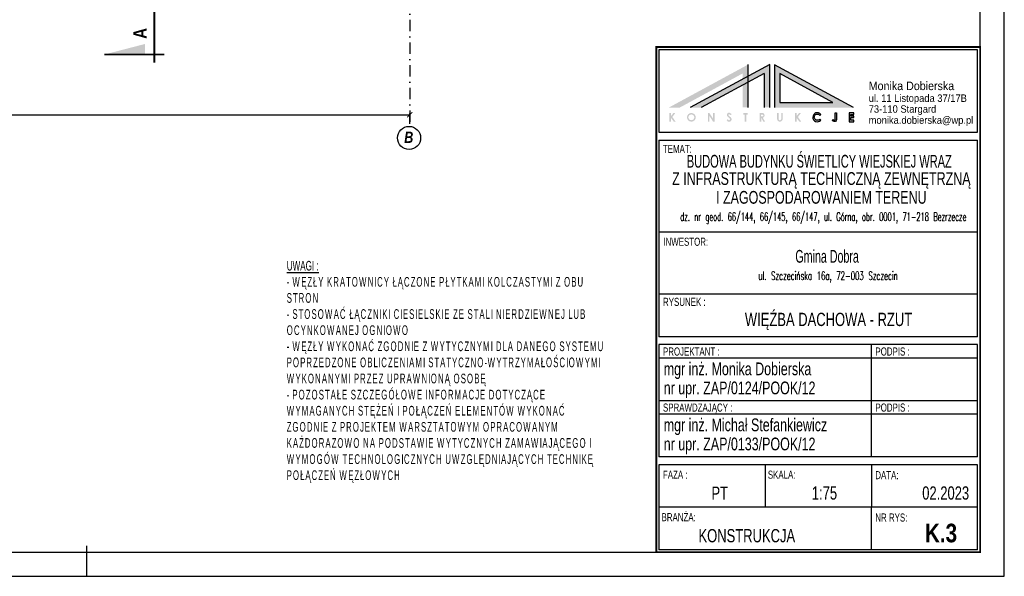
# Model space of a CAD drawing. Extents: x 10476 to 23681, y -304923 to -300723.
# Tile 21 of 25: x 21160 to 22689, y -302950 to -302086. Entities that reach past the tile are written whole.
import ezdxf
from ezdxf.enums import TextEntityAlignment as Align

# ---------------------------------------------------------------- set-up
doc = ezdxf.new("R2010")
doc.units = 0
doc.header["$MEASUREMENT"] = 0
doc.linetypes.add('DASHDOT', pattern=[1, 0.5, -0.25, 0, -0.25])
doc.layers.get('0').update_dxf_attribs({"linetype": 'CONTINUOUS'})
doc.layers.get('DEFPOINTS').update_dxf_attribs({"linetype": 'CONTINUOUS'})
doc.styles.add('ARIAL NAROW', font='arial.ttf', dxfattribs={"width": 0.6})
doc.styles.add('GRYF', font='arialbd.ttf', dxfattribs={"width": 0.8})
doc.styles.add('kursywa', font='arialbi.ttf', dxfattribs={"width": 0.8})
doc.styles.add('RAMKA', font='arial.ttf', dxfattribs={"width": 0.7})
doc.styles.get("Standard").update_dxf_attribs({"font": 'txt.shx', "width": 0.6})
doc.dimstyles.new('1-100', dxfattribs={"dimscale": 4, "dimtxt": 4, "dimasz": 2, "dimexe": 0.5, "dimexo": 1, "dimgap": 1, "dimtad": 1, "dimdec": 0, "dimrnd": 0.1, "dimdsep": 46, "dimtxsty": 'kursywa', "dimblk": 'ARCHTICK', "dimcen": 0, "dimclrd": 2, "dimclre": 2, "dimclrt": 7, "dimazin": 2, "dimtfac": 1, "dimtdec": 0, "dimtix": 1, "dimtmove": 0, "dimatfit": 3, "dimfxl": 1, "dimtolj": 1, "dimarcsym": 0})

# ---------------------------------------------------------------- blocks, each defined once
blk = doc.blocks.new('_ArchTick')
at = {"color": 0, "linetype": 'Continuous', "const_width": 0.15}
blk.add_lwpolyline([(-0.5, -0.5), (0.5, 0.5)], dxfattribs=at)
blk = doc.blocks.new('*D4')
at = {"color": 2, "lineweight": -2, "ltscale": 35, "transparency": 16777216}
for p, q in [((20104.4, -302247.6), (20104.4, -302231.7)), ((20104.4, -302233.7), (21765.4, -302233.7)), ((21765.4, -302247.6), (21765.4, -302231.7))]:
    blk.add_line(p, q, dxfattribs=at)
at = {"layer": 'DEFPOINTS', "color": 0, "ltscale": 35, "transparency": 16777216}
for p in [(21765.4, -302233.7), (20104.4, -302251.6), (21765.4, -302251.6)]:
    blk.add_point(p, dxfattribs=at)
at = {"color": 2, "lineweight": -2, "ltscale": 35, "transparency": 16777216, "xscale": 8, "yscale": 8, "zscale": 8, "rotation": 180}
blk.add_blockref('_ArchTick', (20104.4, -302233.7), dxfattribs=at)
at = {"color": 2, "lineweight": -2, "ltscale": 35, "transparency": 16777216, "xscale": 8, "yscale": 8, "zscale": 8}
blk.add_blockref('_ArchTick', (21765.4, -302233.7), dxfattribs=at)
at = {"color": 7, "ltscale": 35, "transparency": 16777216, "insert": (20934.9, -302221.5), "char_height": 16, "attachment_point": 5, "style": 'kursywa'}
blk.add_mtext('\\A1;1661', dxfattribs=at)

msp = doc.modelspace()

# ---------------------------------------------------------------- hatches: boundary and pattern name
at = {"linetype": 'Continuous', "ltscale": 35}
h = msp.add_hatch(color=7, dxfattribs=at)
h.dxf.hatch_style = 1
h.paths.add_polyline_path([(22331.93861, -302155.98445), (22331.93861, -302222.46479), (22454.56922, -302222.46479)])
h.paths.add_polyline_path([(22340.03865, -302214.36475), (22340.03865, -302169.58938), (22422.63195, -302214.36475)], flags=16)
h.paths.add_polyline_path([(22324.54857, -302155.65445), (22291.0584, -302173.81046), (22291.0584, -302183.02425), (22316.03853, -302169.48179), (22316.03853, -302222.16479), (22324.54857, -302222.16479)])
h.paths.add_polyline_path([(22291.0584, -302183.02425), (22282.54836, -302187.6378), (22282.54836, -302222.16479), (22291.0584, -302222.16479)], flags=17)
h.paths.add_polyline_path([(22291.0584, -302183.02425), (22291.0584, -302173.81046), (22282.54836, -302178.42401), (22282.54836, -302187.6378)], flags=17)
h.paths.add_polyline_path([(22282.54836, -302187.6378), (22282.54836, -302178.42401), (22201.23795, -302222.50479), (22218.2335, -302222.50479)], flags=17)
h.paths.add_polyline_path([(22291.0584, -302155.65445), (22167.74779, -302222.50479), (22184.74333, -302222.50479), (22282.54836, -302169.48179), (22282.54836, -302178.42401), (22291.0584, -302173.81046)])
h = msp.add_hatch(color=7, dxfattribs=at)
h.dxf.hatch_style = 1
h.paths.add_polyline_path([(22173.34781, -302237.11486), (22177.89697, -302230.85483), (22175.03321, -302230.85483), (22171.4678, -302235.42485), (22171.4678, -302230.85483), (22168.89779, -302230.85483), (22168.89779, -302244.3549), (22171.4678, -302244.3549), (22171.4678, -302238.77487), (22175.60783, -302244.3549), (22178.47784, -302244.3549)])
edge = h.paths.add_edge_path()
edge.add_ellipse((22202.85015, -302237.60833), major_axis=(6.81784, 0), ratio=0.9876285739, start_angle=0, end_angle=360)
edge = h.paths.add_edge_path(flags=17)
edge.add_spline(control_points=[(22198.33232, -302237.60833), (22198.33232, -302238.01536), (22198.38971, -302238.42206), (22198.72851, -302239.5983), (22199.17951, -302240.32061), (22200.29169, -302241.32059), (22200.89033, -302241.65792), (22202.18295, -302242.04232), (22202.87399, -302242.09143), (22204.20967, -302241.88747), (22204.8525, -302241.6374), (22205.97099, -302240.88294), (22206.44302, -302240.37794), (22207.12945, -302239.19107), (22207.33112, -302238.50531), (22207.39478, -302237.1289), (22207.26421, -302236.44092), (22206.7057, -302235.20298), (22206.28654, -302234.65225), (22205.24298, -302233.78963), (22204.62427, -302233.47649), (22203.30192, -302233.14648), (22202.60189, -302233.1311), (22201.25261, -302233.40558), (22200.60832, -302233.7), (22199.50632, -302234.54704), (22199.05665, -302235.10366), (22198.47813, -302236.31641), (22198.33232, -302236.96194), (22198.33232, -302237.60833)], knot_values=[-3.1415926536, -3.1415926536, -3.1415926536, -3.1415926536, -2.8644357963, -2.8644357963, -2.3101220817, -2.3101220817, -1.8640923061, -1.8640923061, -1.4180625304, -1.4180625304, -0.9720327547, -0.9720327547, -0.5192628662, -0.5192628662, -0.0460228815, -0.0460228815, 0.4187530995, 0.4187530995, 0.873583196, 0.873583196, 1.3231706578, 1.3231706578, 1.7740340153, 1.7740340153, 2.2323531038, 2.2323531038, 2.7014502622, 2.7014502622, 3.1415926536, 3.1415926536, 3.1415926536, 3.1415926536], degree=3, periodic=0)
h.paths.add_polyline_path([(22231.0081, -302235.50485), (22236.61813, -302244.3549), (22239.04814, -302244.3549), (22239.04814, -302230.85483), (22236.43813, -302230.85483), (22236.43813, -302239.46487), (22230.8281, -302230.85483), (22228.50809, -302230.85483), (22228.50809, -302244.3549), (22231.0081, -302244.3549)])
edge = h.paths.add_edge_path()
edge.add_line((22264.44827, -302237.99486), (22260.78825, -302234.83485))
edge.add_arc((22261.5522, -302233.95002), 1.169, 42.19585195, 229.19306863, ccw=False)
edge.add_line((22262.41826, -302233.16484), (22263.77827, -302234.22485))
edge.add_line((22263.77827, -302234.22485), (22265.47827, -302232.72484))
edge.add_line((22265.47827, -302232.72484), (22263.56827, -302231.20483))
edge.add_arc((22261.44624, -302233.87132), 3.4078, 51.4868217, 210.77247908)
edge.add_line((22258.51824, -302235.61485), (22262.42826, -302239.29487))
edge.add_arc((22261.30651, -302240.48673), 1.63671, -146.7183711, 46.73570459, ccw=False)
edge.add_line((22259.93825, -302241.38488), (22259.42824, -302240.59488))
edge.add_line((22259.42824, -302240.59488), (22257.6724, -302241.7284))
edge.add_line((22257.6724, -302241.7284), (22258.81059, -302243.49148))
edge.add_arc((22261.46047, -302240.56988), 3.94431, 227.79204992, 400.75620776)
h.paths.add_polyline_path([(22288.08839, -302233.35484), (22290.2684, -302233.35484), (22290.2684, -302230.85483), (22283.37836, -302230.85483), (22283.37836, -302233.34484), (22285.55838, -302233.34484), (22285.55838, -302244.3549), (22288.08839, -302244.3549)])
edge = h.paths.add_edge_path()
edge.add_arc((22312.56565, -302234.58879), 4.00666, 290.38445958, 428.73925393)
edge.add_line((22314.01852, -302230.85483), (22309.06849, -302230.85483))
edge.add_line((22309.06849, -302230.85483), (22309.06849, -302244.3549))
edge.add_line((22309.06849, -302244.3549), (22311.3385, -302244.3549))
edge.add_line((22311.3385, -302244.3549), (22311.3385, -302238.42487))
edge.add_line((22311.3385, -302238.42487), (22311.81851, -302238.42487))
edge.add_line((22311.81851, -302238.42487), (22314.55852, -302244.3549))
edge.add_line((22314.55852, -302244.3549), (22317.29853, -302244.3549))
edge.add_line((22317.29853, -302244.3549), (22313.96124, -302238.34454))
edge = h.paths.add_edge_path(flags=16)
edge.add_line((22313.36851, -302236.23486), (22311.1885, -302236.23486))
edge.add_line((22311.1885, -302236.23486), (22311.1885, -302233.35484))
edge.add_line((22311.1885, -302233.35484), (22313.36851, -302233.35484))
edge.add_arc((22313.44851, -302234.79485), 1.44223, -93.17983012, 93.17983012, ccw=False)
edge = h.paths.add_edge_path()
edge.add_line((22344.57867, -302240.60488), (22344.57867, -302230.85483))
edge.add_line((22344.57867, -302230.85483), (22342.36866, -302230.85483))
edge.add_line((22342.36866, -302230.85483), (22342.36866, -302240.51488))
edge.add_arc((22340.29865, -302240.21298), 2.09191, 188.2978074, 351.7021926, ccw=False)
edge.add_line((22338.22864, -302240.51488), (22338.22864, -302230.85483))
edge.add_line((22338.22864, -302230.85483), (22336.04863, -302230.85483))
edge.add_line((22336.04863, -302230.85483), (22336.04863, -302240.60488))
edge.add_arc((22340.31365, -302240.00539), 4.30695, 188.00108154, 351.99891846)
h.paths.add_polyline_path([(22368.45879, -302237.11486), (22373.00794, -302230.85483), (22370.14419, -302230.85483), (22366.57878, -302235.42485), (22366.57878, -302230.85483), (22364.00877, -302230.85483), (22364.00877, -302244.3549), (22366.57878, -302244.3549), (22366.57878, -302238.77487), (22370.7188, -302244.3549), (22373.58882, -302244.3549)])
edge = h.paths.add_edge_path()
edge.add_line((22403.77897, -302241.95488), (22402.22896, -302240.23488))
edge.add_arc((22398.47062, -302237.37323), 4.72379, 33.51662791, 322.71389489, ccw=False)
edge.add_line((22402.40896, -302234.76485), (22404.05897, -302233.17484))
edge.add_arc((22398.46261, -302237.39086), 7.00671, 36.99252459, 319.354313)
edge = h.paths.add_edge_path()
edge.add_line((22428.46909, -302240.96488), (22428.46909, -302230.85483))
edge.add_line((22428.46909, -302230.85483), (22426.18908, -302230.85483))
edge.add_line((22426.18908, -302230.85483), (22426.18908, -302240.97642))
edge.add_arc((22425.02024, -302240.92127), 1.17014, 225.43095134, 357.29854267, ccw=False)
edge.add_line((22424.19907, -302241.75488), (22423.26906, -302241.02488))
edge.add_line((22423.26906, -302241.02488), (22421.70276, -302242.59295))
edge.add_line((22421.70276, -302242.59295), (22422.98509, -302243.59513))
edge.add_arc((22425.0679, -302240.90561), 3.40171, 232.24519374, 359.00171585)
h.paths.add_polyline_path([(22455.15922, -302242.05488), (22450.4792, -302242.05488), (22450.4792, -302238.05486), (22455.15922, -302238.05486), (22455.15922, -302235.89485), (22450.5092, -302235.89485), (22450.5092, -302233.15484), (22455.15922, -302233.15484), (22455.15922, -302230.85483), (22447.98919, -302230.85483), (22447.98919, -302244.3549), (22455.15922, -302244.3549)])

# ---------------------------------------------------------------- linework, layer by layer
at = {"color": 2, "linetype": 'DASHDOT', "ltscale": 35}
msp.add_line((21765.44498, -301244.04504), (21765.44498, -302251.70165), dxfattribs=at)
at = {"color": 7, "ltscale": 35}
for p, q in [((21367.66502, -302003.58867), (21367.66502, -302152.46456)), ((21368.36502, -302003.58867), (21368.36502, -302152.46456)), ((21369.06502, -302003.58867), (21369.06502, -302152.46456)), ((21384.14584, -302139.96267), (21291.4539, -302139.96267)), ((21384.14584, -302140.66267), (21291.4539, -302140.66267))]:
    msp.add_line(p, q, dxfattribs=at)
at = {"color": 7, "lineweight": 30}
for p, q in [((22152.45382, -302132.73697), (22152.45382, -302260.60463)), ((22647.345, -302132.73697), (22152.45382, -302132.73697)), ((22647.345, -302260.60463), (22647.345, -302132.73697)), ((22152.45382, -302260.60463), (22647.345, -302260.60463)), ((22152.45382, -302272.97963), (22152.45382, -302578.11)), ((22152.45382, -302272.97963), (22647.345, -302272.97963)), ((22647.345, -302578.11), (22647.345, -302272.97963)), ((22647.345, -302578.11), (22152.45382, -302578.11)), ((22152.45382, -302590.485), (22152.45382, -302677.485)), ((22647.345, -302590.485), (22152.45382, -302590.485)), ((22647.345, -302677.485), (22647.345, -302590.485)), ((22647.345, -302611.485), (22152.45382, -302611.485)), ((22647.345, -302677.485), (22152.45382, -302677.485)), ((22647.345, -302677.485), (22152.45382, -302677.485)), ((22152.45382, -302677.485), (22152.45382, -302764.485)), ((22647.345, -302677.485), (22152.45382, -302677.485)), ((22647.345, -302764.485), (22647.345, -302677.485)), ((22647.345, -302698.485), (22152.45382, -302698.485)), ((22647.345, -302764.485), (22152.45382, -302764.485)), ((22647.345, -302764.485), (22152.45382, -302764.485)), ((22647.345, -302776.86), (22152.45382, -302776.86)), ((22152.45382, -302776.86), (22152.45382, -302908.86)), ((22647.345, -302908.86), (22647.345, -302776.86)), ((22647.345, -302842.86), (22152.45382, -302842.86)), ((22647.345, -302908.86), (22152.45382, -302908.86))]:
    msp.add_line(p, q, dxfattribs=at)
at = {"color": 7, "linetype": 'Continuous', "ltscale": 35}
for p, q in [((22324.54857, -302155.65445), (22201.23795, -302222.50479)), ((22291.0584, -302222.16479), (22291.0584, -302155.65445)), ((22324.54857, -302222.16479), (22324.54857, -302155.65445)), ((22331.93861, -302155.98445), (22331.93861, -302222.46479)), ((22454.56922, -302222.46479), (22331.93861, -302155.98445)), ((22316.03853, -302169.48179), (22218.2335, -302222.50479)), ((22316.03853, -302169.48179), (22316.03853, -302222.16479)), ((22340.03865, -302169.58938), (22340.03865, -302214.36475)), ((22422.63195, -302214.36475), (22340.03865, -302169.58938)), ((22340.03865, -302214.36475), (22422.63195, -302214.36475))]:
    msp.add_line(p, q, dxfattribs=at)
at = {"color": 7, "lineweight": -3}
for p, q in [((22647.34599, -302416.10962), (22152.45283, -302416.10962)), ((22647.345, -302512.11), (22152.45382, -302512.11)), ((22317.56264, -302776.86), (22317.56264, -302842.86)), ((22482.45382, -302776.86), (22482.45382, -302842.86)), ((22482.45382, -302908.86), (22482.45382, -302842.86))]:
    msp.add_line(p, q, dxfattribs=at)
at = {"color": 7}
for p, q in [((22482.45382, -302677.485), (22482.45382, -302590.485)), ((22482.45382, -302764.485), (22482.45382, -302677.485))]:
    msp.add_line(p, q, dxfattribs=at)
at = {"color": 2, "linetype": 'Continuous', "ltscale": 35}
msp.add_line((21263.97, -302950.11), (21263.97, -302902.59918), dxfattribs=at)
at = {"color": 7, "ltscale": 35}
for points in [[(19538.97, -302950.11), (22688.97, -302950.11), (22688.97, -300722.61), (19538.97, -300722.61)], [(19688.97, -302912.61), (22651.47, -302912.61), (22651.47, -300760.11), (19688.97, -300760.11)]]:
    msp.add_lwpolyline(points, close=True, dxfattribs=at)
at = {"color": 7, "ltscale": 35, "const_width": 3, "flags": 128}
msp.add_lwpolyline([(22148.32882, -302912.61), (22651.47, -302912.61), (22651.47, -302128.61197), (22148.32882, -302128.61197)], close=True, dxfattribs=at)
at = {"color": 7, "lineweight": 15}
msp.add_lwpolyline([(22651.47, -302128.61197), (22651.47, -302912.61), (22148.32882, -302912.61), (22148.32882, -302128.61197)], close=True, dxfattribs=at)
at = {"color": 7, "linetype": 'Continuous', "ltscale": 35, "flags": 128}
for points in [[(22402.40896, -302234.76485), (22404.05897, -302233.17484, 2.8381434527), (22403.77897, -302241.95488), (22402.22896, -302240.23488, -3.1332851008), (22402.40896, -302234.76485, -4.481098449)], [(22426.18908, -302230.85483), (22428.46909, -302230.85483), (22428.46909, -302240.96488, -0.6173505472), (22422.98509, -302243.59513), (22421.70276, -302242.59295), (22423.26906, -302241.02488), (22424.19907, -302241.75488, 0.6485865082), (22426.18908, -302240.97642), (22426.18908, -302230.85483)]]:
    msp.add_lwpolyline(points, format="xyb", dxfattribs=at)
msp.add_lwpolyline([(22455.15922, -302230.85483), (22447.98919, -302230.85483), (22447.98919, -302244.3549), (22455.15922, -302244.3549), (22455.15922, -302242.05488), (22450.4792, -302242.05488), (22450.4792, -302238.05486), (22455.15922, -302238.05486), (22455.15922, -302235.89485), (22450.5092, -302235.89485), (22450.5092, -302233.15484), (22455.15922, -302233.15484)], close=True, dxfattribs=at)
at = {"color": 2, "ltscale": 35}
msp.add_circle((21764.3941, -302269.65482), 17.9839, dxfattribs=at)
at = {"color": 7, "ltscale": 35}
msp.add_solid([(21291.4539, -302139.96267), (21353.98416, -302123.78381), (21353.98416, -302139.96267)], dxfattribs=at)

# ---------------------------------------------------------------- texts
at = {"color": 7, "ltscale": 35, "style": 'GRYF', "width": 0.8}
msp.add_text('A', height=21, rotation=90, dxfattribs=at).set_placement((21356.97787, -302115.80122))
at = {"color": 7}
for s, height, style, width, p in [('Monika Dobierska', 13.200066, 'ARIAL NAROW', 0.9, (22478.31537, -302195.36672)), ('ul. 11 Listopada 37/17B', 11.5500578, 'ARIAL NAROW', 0.9, (22478.31537, -302213.63968)), ('73-110 Stargard', 11.5500578, 'ARIAL NAROW', 0.9, (22478.31537, -302230.46007)), ('monika.dobierska@wp.pl', 11.5500578, 'ARIAL NAROW', 0.9, (22478.31537, -302247.68861)), ('TEMAT:', 12.561508, 'ARIAL NAROW', 0.7, (22158.64037, -302292.99936)), ('INWESTOR:', 12.561558, 'ARIAL NAROW', 0.7, (22159.37095, -302437.00878)), ('RYSUNEK :', 12.561508, 'ARIAL NAROW', 0.7, (22158.82605, -302530.37891)), ('PROJEKTANT :', 12.5615075, 'ARIAL NAROW', 0.7, (22158.77068, -302607.44617)), ('PODPIS :', 12.561508, 'ARIAL NAROW', 0.7, (22488.77068, -302607.44617)), ('mgr inż. Monika Dobierska', 19.8, 'ARIAL NAROW', 0.7, (22159.95382, -302637.95801)), ('nr upr. ZAP/0124/POOK/12', 19.8, 'ARIAL NAROW', 0.7, (22159.95382, -302667.59406)), ('SPRAWDZAJĄCY :', 12.5615075, 'ARIAL NAROW', 0.7, (22158.77068, -302694.44617)), ('PODPIS :', 12.561508, 'ARIAL NAROW', 0.7, (22488.77068, -302694.44617)), ('mgr inż. Michał Stefankiewicz', 19.8, 'ARIAL NAROW', 0.7, (22159.95382, -302724.95801)), ('nr upr. ZAP/0133/POOK/12', 19.8, 'ARIAL NAROW', 0.7, (22159.95382, -302754.59406)), ('FAZA :', 12.561508, 'ARIAL NAROW', 0.7, (22158.77068, -302798.63617)), ('K.3', 28.875115, 'GRYF', 0.8, (22565.47128, -302897.31491))]:
    msp.add_text(s, height=height, dxfattribs=dict(at, style=style, width=width)).set_placement(p)
at = {"color": 2, "ltscale": 35, "style": 'kursywa', "width": 0.8}
msp.add_text('B', height=17.5616, dxfattribs=at).set_placement((21756.83582, -302277.37187, -15.80544))
at = {"color": 7}
for s, height, style, width, p in [('BUDOWA BUDYNKU ŚWIETLICY WIEJSKIEJ WRAZ', 19.8, 'ARIAL NAROW', 0.62, (22401.6159, -302315.7)), ('Z INFRASTRUKTURĄ TECHNICZNĄ ZEWNĘTRZNĄ', 19.8, 'ARIAL NAROW', 0.7, (22404.76865, -302342.55807)), ('I ZAGOSPODAROWANIEM TERENU', 19.8, 'ARIAL NAROW', 0.7, (22404.76865, -302371.73275)), ('Gmina Dobra', 19.8000792, 'ARIAL NAROW', 0.6, (22413.74006, -302463.30794)), ('WIĘŹBA DACHOWA - RZUT', 20.625, 'RAMKA', 0.7, (22415.91189, -302561.61858)), ('KONSTRUKCJA', 20.625, 'ARIAL NAROW', 0.7, (22288.98594, -302897.3646))]:
    msp.add_text(s, height=height, dxfattribs=dict(at, style=style, width=width)).set_placement(p, align=Align.CENTER)
for s, height, width, p in [('dz. nr geod. 66/144, 66/145, 66/147, ul. Górna, obr. 0001, 71-218 Bezrzecze', 13.2, 0.52, (22407.78733, -302398.52217)), ('ul. Szczecińska 16a, 72-003 Szczecin', 13.2000528, 0.6, (22415.31947, -302490.12673))]:
    msp.add_text(s, height=height, dxfattribs=dict(at, width=width)).set_placement(p, align=Align.CENTER)
at = {"color": 7, "lineweight": -3, "style": 'ARIAL NAROW', "width": 0.7}
for s, p in [('SKALA:', (22321.64583, -302798.59511)), ('DATA:', (22488.57297, -302799.35376)), ('BRANŻA:', (22156.53701, -302864.59511)), ('NR RYS:', (22488.60979, -302865.1453))]:
    msp.add_text(s, height=12.561508, dxfattribs=at).set_placement(p)
at = {"color": 7, "style": 'ARIAL NAROW', "width": 0.7}
for s, p in [('PT', (22259.82985, -302831.3646)), ('1:75', (22429.23884, -302831.09857)), ('02.2023', (22634.36487, -302831.11003))]:
    msp.add_text(s, height=20.625, dxfattribs=at).set_placement(p, align=Align.RIGHT)
at = {"color": 7, "char_height": 15.00716983, "attachment_point": 1, "style": 'ARIAL NAROW'}
for s, insert, width in [('{\\L\\P\\T1.2;\\l- DREWNO LITE - C24, WILGOTNOŚĆ <18% (powietrznosuche)\\P- ZABEZPIECZENIA - ZALECA SIĘ IMPREGNOWANIE ŚRODKAMI GRZYBOBÓJCZYMI I OGNIOCHRONNYMI NAKŁADANYMI CIŚNIENIOWO LUB STRUGAĆ CZTEROSTRONNIE\\P- DREWNO IZOLOWAĆ OD BETONU PRZEKŁADKĄ Z PAPY ASFALTOWEJ\\P- BETON - B25 (C20/25)\\P- STAL ZBROJENIOWA  ^IA-I St3SY-b (lub: St3S-b, PB-240)\\P^I^I^IA-IIIN BST500S (B500SP)\\P\\P\\T1;\\LUWAGI :\\T1.2;\\l\\P- ZACHOWAĆ MIN. ODLEGŁOŚĆ min. 30cm OD KRAWĘDZI WEWNĘTRZNEJ PRZEWODU SPALINOWEGO I DYMOWEGO DO ELEMENTÓW DREWNIANYCH LUB IZOLOWAĆ WEŁNĄ NIEPALNĄ\\P- POKRYCIE DACHU WG PROJ. ARCHITEKTURY\\P- POZOSTAŁE WARSTWY WG PROJ. ARCHITEKTURY\\P- WSZYSTKIE ŁĄCZNIKI OCYNKOWANE\\P \\P\\P }', (22164.00564, -301549.2479), 480.9204325), ('{\\LUWAGI :\\T1.2;\\l\\P\\fArial Narrow|b0|i0|c238|p34;\\W0.7;- WĘZŁY KRATOWNICY ŁĄCZONE PŁYTKAMI KOLCZASTYMI Z OBU STRON\\P- STOSOWAĆ ŁĄCZNIKI CIESIELSKIE ZE STALI NIERDZIEWNEJ LUB OCYNKOWANEJ OGNIOWO\\P- WĘZŁY WYKONAĆ ZGODNIE Z WYTYCZNYMI DLA DANEGO SYSTEMU \\PPOPRZEDZONE OBLICZENIAMI STATYCZNO-WYTRZYMAŁOŚCIOWYMI \\PWYKONANYMI PRZEZ UPRAWNIONĄ OSOBĘ\\P- POZOSTAŁE SZCZEGÓŁOWE INFORMACJE DOTYCZĄCE WYMAGANYCH STĘŻEŃ I POŁĄCZEŃ ELEMENTÓW WYKONAĆ ZGODNIE Z PROJEKTEM WARSZTATOWYM OPRACOWANYM KAŻDORAZOWO NA PODSTAWIE WYTYCZNYCH ZAMAWIAJĄCEGO I WYMOGÓW TECHNOLOGICZNYCH UWZGLĘDNIAJĄCYCH TECHNIKĘ POŁĄCZEŃ WĘZŁOWYCH\\P\\fArial|b0|i0|c238|p34;\\W0.6; }', (21574.37723, -302460.43817), 481.7342348)]:
    msp.add_mtext(s, dxfattribs=dict(at, insert=insert, width=width))

# ---------------------------------------------------------------- dimensions: what is measured, and where the dimension line sits
at = {"color": 7, "ltscale": 35}
dim = msp.add_linear_dim(base=(21765.44498, -302233.6934), p1=(20104.44498, -302251.63137), p2=(21765.44498, -302251.63137), dimstyle='1-100', dxfattribs=at)
dim.commit()
dim.dimension.update_dxf_attribs({"geometry": '*D4', "text_midpoint": (20934.94498, -302221.50241)})

doc.saveas('drawing.dxf')
